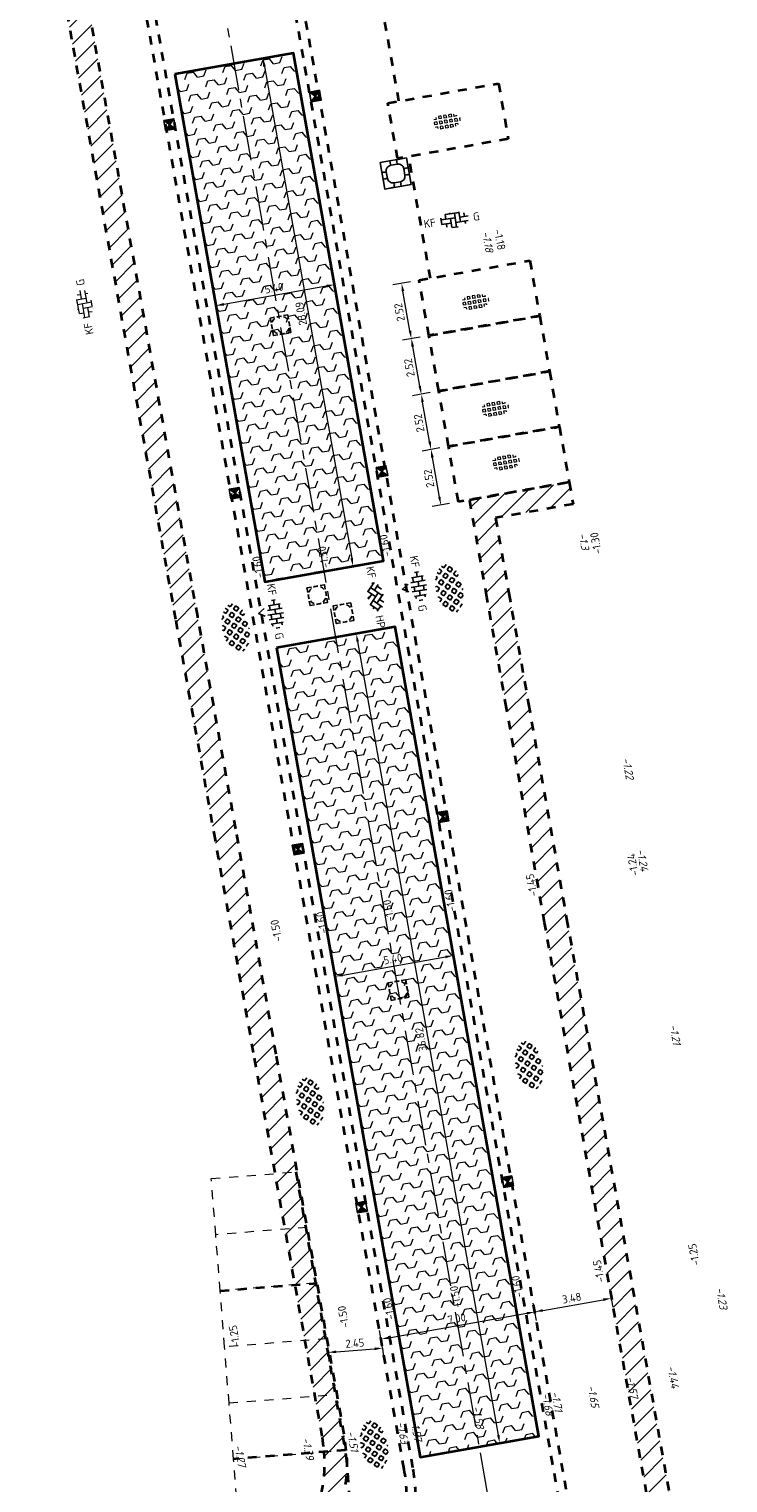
# Model space of a CAD drawing. Header units: metres. Extents: x 97990 to 98409, y 436026 to 436301.
# Tile 50 of 55: x 98334 to 98366, y 436192 to 436257. Entities that reach past the tile are written whole.
import ezdxf
from ezdxf.enums import TextEntityAlignment as Align

# ---------------------------------------------------------------- set-up
doc = ezdxf.new("R2010")
doc.units = ezdxf.units.M
doc.linetypes.add('AM-AS-SO', pattern=[16, 10, -2, 2, -2])
doc.linetypes.add('ZZ-HIDDEN-SO', pattern=[4, 2, -2])
for name, color, linetype, lineweight in [('B-RO-OG-BEBOUWING-V', 254, 'Continuous', 18), ('B-WE-VH-MATERIAALGRENS-G', 252, 'ZZ-HIDDEN-SO', 18), ('B-WE-VH-NAP-T18-200', 252, 'Continuous', 18), ('B-WE-VH-OPENVERHARDING_BETONSTRAATSTEEN-S-200', 252, 'Continuous', 18), ('B-WE-VH-OPENVERHARDING_TEGEL_GRAS-S-200', 70, 'Continuous', 18), ('N-OI-RI-ITR-M-200', 7, 'Continuous', 18), ('N-WE-AM-AS_WEG-G', 10, 'AM-AS-SO', 18), ('N-WE-RI-HWA_KOLK-S-200', 150, 'Continuous', 25), ('N-WE-RI-HWA_PUTRAND-S-200', 150, 'Continuous', 25), ('N-WE-RI-OVERIG_RIOOLPUT-OPHOOGTEBRENGEN-S-200', 1, 'Continuous', 25), ('N-WE-VH-FUNDERING-A-200', 252, 'Continuous', 18), ('N-WE-VH-FUNDERING-G', 7, 'Continuous', 35), ('N-WE-VH-HALFVERHARDING_GRASBETONSTEEN-S-200', 1, 'Continuous', 25), ('N-WE-VH-KANTOPSLUITING_ELEMENT_BOOMKRANS-S', 40, 'Continuous', 25), ('N-WE-VH-M-200', 7, 'Continuous', 18), ('N-WE-VH-MATERIAALGRENS-G', 7, 'ZZ-HIDDEN-SO', 35), ('N-WE-VH-NAP-T18-200', 4, 'Continuous', 18), ('N-WE-VH-OPENVERHARDING_BETONSTRAATSTEEN-S-200', 90, 'Continuous', 25), ('N-WE-VH-OPENVERHARDING_BETONSTRAATSTEEN-S-250', 90, 'Continuous', 25)]:
    doc.layers.add(name, color=color, linetype=linetype, lineweight=lineweight)
doc.styles.add('NLCS-ISO', font='NLCS-ISO.ttf')
doc.styles.add('NLCS-ISO-M200-T18', font='NLCS-ISO.ttf', dxfattribs={"height": 0.36})
doc.styles.add('NLCS-ISO-M200-T18_CURSIEF', font='NLCS-ISO.ttf', dxfattribs={"oblique": 15, "height": 0.36})
doc.dimstyles.new('NLCS-M200-T18-PIJL_L2_H0', dxfattribs={"dimscale": 0.2, "dimtxt": 2.5, "dimasz": 1.8, "dimexe": 2, "dimexo": 2, "dimgap": 0.7, "dimtad": 1, "dimzin": 0, "dimdsep": 46, "dimtxsty": 'NLCS-ISO-M200-T18', "dimcen": 0, "dimdle": 2, "dimclrd": 256, "dimclre": 256, "dimclrt": 1, "dimadec": 0, "dimazin": 0, "dimtfac": 1, "dimtdec": 3, "dimtofl": 0, "dimtmove": 0, "dimatfit": 3, "dimfxl": 2, "dimfxlon": 1, "dimtfillclr": 256, "dimtolj": 1, "dimtzin": 0, "dimlwd": -1, "dimlwe": -1, "dimarcsym": 0})
doc.dimstyles.new('NLCS-M200-T18-PIJL_L2_H2', dxfattribs={"dimscale": 0.2, "dimtxt": 2.5, "dimasz": 1.8, "dimexe": 2, "dimexo": 2, "dimgap": 0.7, "dimtad": 1, "dimzin": 0, "dimdsep": 46, "dimtxsty": 'NLCS-ISO-M200-T18', "dimcen": 0, "dimdle": 2, "dimclrd": 256, "dimclre": 256, "dimclrt": 1, "dimazin": 0, "dimtfac": 1, "dimtdec": 3, "dimtofl": 0, "dimtmove": 0, "dimatfit": 3, "dimfxl": 2, "dimfxlon": 1, "dimtfillclr": 256, "dimtolj": 1, "dimtzin": 0, "dimlwd": -1, "dimlwe": -1, "dimarcsym": 0})

# ---------------------------------------------------------------- blocks, each defined once
blk = doc.blocks.new('SVH-BOOMKRANSBAND_1200X1200_180 200')
for p, q in [((-0.6, 0.6), (-0.6, 0.15)), ((-0.6, 0.6), (-0.15, 0.6)), ((-0.4, -0.15), (-0.4, 0.15)), ((-0.15, 0.4), (0.15, 0.4)), ((0.6, 0.6), (0.15, 0.6)), ((0.4, 0.15), (0.4, -0.15)), ((0.6, 0.6), (0.6, 0.15)), ((-0.6, -0.6), (-0.6, -0.15)), ((-0.6, -0.6), (-0.15, -0.6)), ((-0.15, -0.4), (0.15, -0.4)), ((0.6, -0.6), (0.15, -0.6)), ((0.6, -0.6), (0.6, -0.15))]:
    blk.add_line(p, q)
at = {"flags": 128}
blk.add_lwpolyline([(0.6, 0.6), (-0.6, 0.6), (-0.6, -0.6), (0.6, -0.6)], close=True, dxfattribs=at)
for points in [[(-0.6, 0.15), (-0.517, 0.15), (-0.491, 0.135), (-0.464, 0.15), (-0.4, 0.15)], [(-0.15, 0.6), (-0.15, 0.517), (-0.165, 0.491), (-0.15, 0.464), (-0.15, 0.4)], [(0.15, 0.6), (0.15, 0.517), (0.135, 0.491), (0.15, 0.464), (0.15, 0.4)], [(0.6, 0.15), (0.517, 0.15), (0.491, 0.165), (0.464, 0.15), (0.4, 0.15)], [(-0.6, -0.15), (-0.517, -0.15), (-0.491, -0.165), (-0.464, -0.15), (-0.4, -0.15)], [(-0.15, -0.6), (-0.15, -0.517), (-0.135, -0.491), (-0.15, -0.464), (-0.15, -0.4)], [(0.15, -0.6), (0.15, -0.517), (0.165, -0.491), (0.15, -0.464), (0.15, -0.4)], [(0.6, -0.15), (0.517, -0.15), (0.491, -0.135), (0.464, -0.15), (0.4, -0.15)]]:
    blk.add_lwpolyline(points, dxfattribs=at)
for centre, start, end in [((-0.15, 0.15), 90, 180), ((0.15, 0.15), 360, 90), ((-0.15, -0.15), 180, 270), ((0.15, -0.15), 270, 360)]:
    blk.add_arc(centre, 0.25, start, end)
blk = doc.blocks.new('SRI-PUT_PUTRAND_OPHOOGTEBRENGEN-SO')
at = {"lineweight": -3}
for points in [[(-1.01, 1.99), (-2.01, 1.99), (-2.01, 0.99)], [(-2.01, 0.49), (-2.01, -0.51)], [(0.49, 1.99), (-0.51, 1.99)], [(1.99, 0.99), (1.99, 1.99), (0.99, 1.99)], [(1.99, -0.51), (1.99, 0.49)], [(-0.51, -2.01), (0.49, -2.01)], [(0.99, -2.01), (1.99, -2.01), (1.99, -1.01)]]:
    blk.add_lwpolyline(points, dxfattribs=at)
blk.add_lwpolyline([(-1.01, -2.01), (-2.01, -2.01), (-2.01, -1.01)])
for start, end in [(165.0024, 195.0024), (120.0024, 150.0024), (74.9976, 104.9976), (29.9976, 59.9976), (344.9976, 14.9976), (210.0024, 240.0024), (255.0024, 285.0024), (299.9976, 329.9976)]:
    blk.add_arc((-0.01, -0.01), 2, start, end, dxfattribs=at)
blk = doc.blocks.new('SVH-BSS_KEIFORMAAT_KEPER_KL-SO')
for p, q in [((-3.22, 0.25), (-1.48, -1.48)), ((-3.22, -0.25), (-2.97, 0)), ((-2.56, 1.08), (-1.48, 0)), ((-2.23, 0.74), (-1.39, 1.58)), ((-2.23, -0.74), (0, 1.48)), ((-1.54, -1.54), (0, 0)), ((-0.74, 0.74), (1.48, -1.48)), ((-0.26, 1.74), (1.48, 0)), ((0.74, 0.74), (1.54, 1.54)), ((0.74, -0.74), (2.56, 1.08)), ((1.39, -1.58), (2.97, 0)), ((2.23, 0.74), (3.22, -0.25)), ((-0.74, -0.74), (0.26, -1.74)), ((-0.26, -1.74), (0, -1.48)), ((2.23, -0.74), (2.56, -1.08))]:
    blk.add_line(p, q)
at = {"style": 'NLCS-ISO'}
blk.add_attdef('FORMAAT', text='', height=1.8, dxfattribs=at).set_placement((-4.25, 0), align=Align.MIDDLE_RIGHT)
blk.add_attdef('KLEUR', text='', height=1.8, dxfattribs=at).set_placement((4.25, 0), align=Align.MIDDLE_LEFT)
at = {"style": 'NLCS-ISO', "flags": 1}
blk.add_attdef('FUNCTIE', text='', height=1.8, dxfattribs=at).set_placement((0, -2.75), align=Align.TOP_CENTER)
blk = doc.blocks.new('SVH-GRASBETONSTEEN_02-SO')
for p, q in [((-4.88, -0.26), (-5.49, 0.35)), ((-4.88, 0.97), (-4.26, 1.59)), ((-4.26, 0.35), (-4.88, 0.97)), ((-3.64, 0.97), (-4.26, 1.59)), ((-4.26, 0.35), (-3.64, 0.97)), ((-3.64, 2.21), (-3.59, 2.26)), ((-3.02, 1.59), (-3.64, 2.21)), ((-3.64, -0.26), (-3.02, 0.35)), ((-3.02, 1.59), (-2.4, 2.21)), ((-2.4, -0.26), (-3.02, 0.35)), ((-2.4, 2.21), (-2.77, 2.58)), ((-2.4, 0.97), (-1.78, 1.59)), ((-1.78, 0.35), (-2.4, 0.97)), ((-1.16, 0.97), (-1.78, 1.59)), ((-1.78, 0.35), (-1.16, 0.97)), ((-1.16, 2.21), (-0.55, 2.83)), ((-0.55, 1.59), (-1.16, 2.21)), ((-1.16, -0.26), (-0.55, 0.35)), ((0.07, 2.21), (-0.55, 2.83)), ((-0.55, 1.59), (0.07, 2.21)), ((0.07, -0.26), (-0.55, 0.35)), ((0.07, 0.97), (0.69, 1.59)), ((0.69, 0.35), (0.07, 0.97)), ((0.69, 2.83), (0.56, 2.96)), ((0.69, 2.83), (0.8, 2.94)), ((1.31, 0.97), (0.69, 1.59)), ((0.69, 0.35), (1.31, 0.97)), ((1.31, 2.21), (1.89, 2.79)), ((1.93, 1.59), (1.31, 2.21)), ((1.31, -0.26), (1.93, 0.35)), ((1.93, 1.59), (2.55, 2.21)), ((2.55, -0.26), (1.93, 0.35)), ((2.55, 2.21), (1.98, 2.78)), ((2.55, 0.97), (3.17, 1.59)), ((3.17, 0.35), (2.55, 0.97)), ((3.78, 0.97), (3.17, 1.59)), ((3.17, 0.35), (3.78, 0.97)), ((3.78, -0.26), (4.4, 0.35)), ((4.4, 1.59), (3.87, 2.12)), ((4.4, 1.59), (4.52, 1.71)), ((5.02, -0.26), (4.4, 0.35)), ((5.02, 0.97), (5.14, 1.09)), ((5.42, 0.57), (5.02, 0.97)), ((-5.35, -0.74), (-4.88, -0.26)), ((-4.82, -1.45), (-4.26, -0.88)), ((-3.64, -1.5), (-4.26, -0.88)), ((-4.12, -1.98), (-3.64, -1.5)), ((-3.02, -0.88), (-3.64, -0.26)), ((-3.29, -2.39), (-3.02, -2.12)), ((-3.02, -0.88), (-2.4, -0.26)), ((-2.48, -2.66), (-3.02, -2.12)), ((-2.4, -1.5), (-1.78, -0.88)), ((-1.78, -2.12), (-2.4, -1.5)), ((-1.16, -1.5), (-1.78, -0.88)), ((-1.78, -2.12), (-1.16, -1.5)), ((-0.55, -0.88), (-1.16, -0.26)), ((-1.16, -2.74), (-0.55, -2.12)), ((-0.98, -2.93), (-1.16, -2.74)), ((-0.55, -0.88), (0.07, -0.26)), ((0.07, -2.74), (-0.55, -2.12)), ((-0.16, -2.97), (0.07, -2.74)), ((0.07, -1.5), (0.69, -0.88)), ((0.69, -2.12), (0.07, -1.5)), ((1.31, -1.5), (0.69, -0.88)), ((0.69, -2.12), (1.31, -1.5)), ((1.93, -0.88), (1.31, -0.26)), ((1.31, -2.74), (1.93, -2.12)), ((1.44, -2.87), (1.31, -2.74)), ((1.93, -0.88), (2.55, -0.26)), ((2.47, -2.66), (1.93, -2.12)), ((2.55, -1.5), (3.17, -0.88)), ((3.17, -2.12), (2.55, -1.5)), ((3.78, -1.5), (3.17, -0.88)), ((3.17, -2.12), (3.78, -1.5)), ((4.4, -0.88), (3.78, -0.26)), ((4.4, -0.88), (5.02, -0.26))]:
    blk.add_line(p, q)
at = {"style": 'NLCS-ISO'}
blk.add_attdef('FORMAAT', text='', height=1.8, dxfattribs=at).set_placement((-6.62, -0.1), align=Align.MIDDLE_RIGHT)
blk.add_attdef('KLEUR', text='', height=1.8, dxfattribs=at).set_placement((6.43, -0.1), align=Align.MIDDLE_LEFT)
at = {"style": 'NLCS-ISO', "flags": 1}
blk.add_attdef('FUNCTIE', text='', height=1.8, dxfattribs=at).set_placement((0, -3.98), align=Align.TOP_CENTER)
blk = doc.blocks.new('SVH-GRASTEGEL_01_KL-SO')
for p, q in [((-3.12, 0.31), (-3.02, 0.31)), ((-3.02, -0.27), (-3.02, 0.31)), ((-2.44, 0.88), (-2.44, 1.09)), ((-2.44, 0.88), (-1.87, 0.88)), ((-2.44, 0.31), (-1.87, 0.31)), ((-2.44, -0.27), (-2.44, 0.31)), ((-1.87, 0.88), (-1.87, 1.38)), ((-1.87, -0.27), (-1.87, 0.31)), ((-1.29, 1.46), (-0.72, 1.46)), ((-1.29, 0.88), (-1.29, 1.46)), ((-1.29, 0.88), (-0.72, 0.88)), ((-1.29, 0.31), (-0.72, 0.31)), ((-1.29, -0.27), (-1.29, 0.31)), ((-0.72, 0.88), (-0.72, 1.46)), ((-0.72, -0.27), (-0.72, 0.31)), ((-0.14, 1.46), (0.43, 1.46)), ((-0.14, 0.88), (-0.14, 1.46)), ((-0.14, 0.88), (0.43, 0.88)), ((-0.14, 0.31), (0.43, 0.31)), ((-0.14, -0.27), (-0.14, 0.31)), ((0.43, 0.88), (0.43, 1.46)), ((0.43, -0.27), (0.43, 0.31)), ((1.01, 1.46), (1.58, 1.46)), ((1.01, 0.88), (1.01, 1.46)), ((1.01, 0.88), (1.58, 0.88)), ((1.01, 0.31), (1.58, 0.31)), ((1.01, -0.27), (1.01, 0.31)), ((1.58, 0.88), (1.58, 1.46)), ((1.58, -0.27), (1.58, 0.31)), ((2.16, 0.88), (2.16, 1.26)), ((2.16, 0.88), (2.72, 0.88)), ((2.16, 0.31), (2.73, 0.31)), ((2.16, -0.27), (2.16, 0.31)), ((2.73, -0.27), (2.73, 0.31)), ((-3.14, -0.27), (-3.02, -0.27)), ((-2.44, -0.27), (-1.87, -0.27)), ((-2.44, -0.84), (-1.87, -0.84)), ((-2.44, -1.09), (-2.44, -0.84)), ((-1.87, -1.38), (-1.87, -0.84)), ((-1.29, -0.27), (-0.72, -0.27)), ((-1.29, -0.84), (-0.72, -0.84)), ((-1.29, -1.42), (-1.29, -0.84)), ((-1.29, -1.42), (-0.72, -1.42)), ((-0.72, -1.42), (-0.72, -0.84)), ((-0.14, -0.27), (0.43, -0.27)), ((-0.14, -0.84), (0.43, -0.84)), ((-0.14, -1.42), (-0.14, -0.84)), ((-0.14, -1.42), (0.43, -1.42)), ((0.43, -1.42), (0.43, -0.84)), ((1.01, -0.27), (1.58, -0.27)), ((1.01, -0.84), (1.58, -0.84)), ((1.01, -1.42), (1.01, -0.84)), ((1.01, -1.42), (1.58, -1.42)), ((1.58, -1.42), (1.58, -0.84)), ((2.16, -0.27), (2.73, -0.27)), ((2.16, -0.84), (2.73, -0.84)), ((2.16, -1.26), (2.16, -0.84)), ((2.73, -0.87), (2.73, -0.84))]:
    blk.add_line(p, q)
at = {"style": 'NLCS-ISO'}
blk.add_attdef('FORMAAT', text='', height=1.8, dxfattribs=at).set_placement((-4.39, 0.02), align=Align.MIDDLE_RIGHT)
blk.add_attdef('KLEUR', text='', height=1.8, dxfattribs=at).set_placement((4.11, 0.02), align=Align.MIDDLE_LEFT)
at = {"style": 'NLCS-ISO', "flags": 1}
blk.add_attdef('FUNCTIE', text='', height=1.8, dxfattribs=at).set_placement((-0.14, -2.73), align=Align.TOP_CENTER)
blk = doc.blocks.new('SVH-BSS_KEIFORMAAT_ELLEBOOG_KL-SO')
for p, q in [((-2.92, 0.77), (-2.92, -0.66)), ((-2.92, 0.39), (0.23, 0.39)), ((-1.87, 1.43), (-1.87, 0.39)), ((-1.86, 1.44), (1.28, 1.44)), ((-0.82, 1.69), (-0.82, 1.44)), ((-0.82, 0.39), (-0.82, -1.69)), ((0.23, 1.44), (0.23, -1.71)), ((1.28, 1.61), (1.28, -0.66)), ((1.28, 0.39), (3.17, 0.39)), ((2.33, 1.22), (2.33, 0.39)), ((-3.01, -0.66), (-0.82, -0.66)), ((-1.87, -0.66), (-1.87, -1.43)), ((-0.65, -1.71), (0.65, -1.71)), ((0.23, -0.66), (3.01, -0.66)), ((2.33, -0.66), (2.33, -1.22))]:
    blk.add_line(p, q)
at = {"style": 'NLCS-ISO'}
blk.add_attdef('FORMAAT', text='', height=1.8, dxfattribs=at).set_placement((-4.25, 0), align=Align.MIDDLE_RIGHT)
blk.add_attdef('KLEUR', text='', height=1.8, dxfattribs=at).set_placement((4.25, 0), align=Align.MIDDLE_LEFT)
at = {"style": 'NLCS-ISO', "flags": 1}
blk.add_attdef('FUNCTIE', text='', height=1.8, dxfattribs=at).set_placement((0, -2.75), align=Align.TOP_CENTER)
blk = doc.blocks.new('SRI-KOLK_STRAAT_01-SO')
h = blk.add_hatch(color=256)
h.dxf.hatch_style = 1
h.paths.add_polyline_path([(0, 1.125), (-1.125, 2.25), (-1.125, 0)])
h.paths.add_polyline_path([(1.125, 2.25), (0, 1.125), (1.125, 0)])
for p, q in [((-1.125, 0), (1.125, 2.25)), ((1.125, 0), (-1.125, 2.25))]:
    blk.add_line(p, q)
blk.add_lwpolyline([(-1.125, 0), (1.125, 0), (1.125, 2.25), (-1.125, 2.25)], close=True)
blk = doc.blocks.new('*D311')
at = {"layer": 'Defpoints', "color": 0, "ltscale": 0.2, "transparency": 16777216}
for p in [(98357.084, 436199.426), (98358.119, 436193.591), (98351.227, 436192.368)]:
    blk.add_point(p, dxfattribs=at)
at = {"layer": 'N-WE-VH-M-200', "ltscale": 0.2, "transparency": 16777216}
for p, q in [((98357.154, 436199.032), (98357.014, 436199.819)), ((98350.546, 436198.265), (98356.729, 436199.363)), ((98350.261, 436197.809), (98350.122, 436198.596))]:
    blk.add_line(p, q, dxfattribs=at)
for points in [[(98356.74, 436199.304), (98356.719, 436199.422), (98357.084, 436199.426)], [(98350.556, 436198.206), (98350.535, 436198.325), (98350.191, 436198.203)]]:
    blk.add_solid(points, dxfattribs=at)
at = {"layer": 'N-WE-VH-M-200', "color": 1, "ltscale": 0.2, "transparency": 16777216, "insert": (98353.582, 436199.129), "char_height": 0.36, "attachment_point": 5, "rotation": 10.06188, "style": 'NLCS-ISO-M200-T18'}
blk.add_mtext('\\A1;7.00', dxfattribs=at)
blk = doc.blocks.new('*D312')
at = {"layer": 'Defpoints', "color": 0, "ltscale": 0.2, "transparency": 16777216}
for p in [(98346.044, 436261.64), (98347.08, 436255.805), (98340.187, 436254.582)]:
    blk.add_point(p, dxfattribs=at)
at = {"layer": 'N-WE-VH-M-200', "ltscale": 0.2, "transparency": 16777216}
for p, q in [((98346.114, 436261.246), (98345.975, 436262.033)), ((98339.507, 436260.479), (98345.69, 436261.577)), ((98339.222, 436260.023), (98339.082, 436260.81))]:
    blk.add_line(p, q, dxfattribs=at)
for points in [[(98345.7, 436261.518), (98345.68, 436261.636), (98346.044, 436261.64)], [(98339.517, 436260.42), (98339.496, 436260.539), (98339.152, 436260.417)]]:
    blk.add_solid(points, dxfattribs=at)
at = {"layer": 'N-WE-VH-M-200', "color": 1, "ltscale": 0.2, "transparency": 16777216, "insert": (98342.542, 436261.343), "char_height": 0.36, "attachment_point": 5, "rotation": 10.06188, "style": 'NLCS-ISO-M200-T18'}
blk.add_mtext('\\A1;7.00', dxfattribs=at)
blk = doc.blocks.new('*D313')
at = {"layer": 'Defpoints', "color": 0, "ltscale": 0.2, "transparency": 16777216}
for p in [(98360.199, 436201.783), (98360.51, 436200.033), (98358.119, 436193.591)]:
    blk.add_point(p, dxfattribs=at)
at = {"layer": 'N-WE-VH-M-200', "ltscale": 0.2, "transparency": 16777216}
for p, q in [((98360.44, 436200.427), (98360.58, 436199.64)), ((98357.154, 436199.032), (98357.014, 436199.819)), ((98357.438, 436199.488), (98360.155, 436199.971))]:
    blk.add_line(p, q, dxfattribs=at)
for points in [[(98357.449, 436199.429), (98357.428, 436199.548), (98357.084, 436199.426)], [(98360.166, 436199.911), (98360.145, 436200.03), (98360.51, 436200.033)]]:
    blk.add_solid(points, dxfattribs=at)
at = {"layer": 'N-WE-VH-M-200', "color": 1, "ltscale": 0.2, "transparency": 16777216, "insert": (98358.741, 436200.045), "char_height": 0.36, "attachment_point": 5, "rotation": 10.06188, "style": 'NLCS-ISO-M200-T18'}
blk.add_mtext('\\A1;3.48', dxfattribs=at)
blk = doc.blocks.new('*D316')
at = {"layer": 'Defpoints', "color": 0, "ltscale": 0.2, "transparency": 16777216}
for p in [(98347.774, 436198.222), (98350.263, 436197.8), (98350.263, 436197.8)]:
    blk.add_point(p, dxfattribs=at)
at = {"layer": 'N-WE-VH-M-200', "ltscale": 0.2, "transparency": 16777216}
for p, q in [((98347.805, 436197.823), (98347.854, 436197.208)), ((98348.181, 436197.635), (98349.904, 436197.772)), ((98350.263, 436197.8), (98350.294, 436197.401))]:
    blk.add_line(p, q, dxfattribs=at)
for points in [[(98348.176, 436197.695), (98348.186, 436197.576), (98347.822, 436197.607)], [(98349.899, 436197.832), (98349.909, 436197.712), (98350.263, 436197.8)]]:
    blk.add_solid(points, dxfattribs=at)
at = {"layer": 'N-WE-VH-M-200', "color": 1, "ltscale": 0.2, "transparency": 16777216, "insert": (98349.017, 436198.023), "char_height": 0.36, "attachment_point": 5, "rotation": 4.52338, "style": 'NLCS-ISO-M200-T18'}
blk.add_mtext('\\A1;2.45', dxfattribs=at)
blk = doc.blocks.new('*D163')
at = {"layer": 'Defpoints', "color": 0, "ltscale": 0.2, "transparency": 16777216}
for p in [(98352.433, 436238.051), (98353.221, 436238.191), (98353.661, 436235.71)]:
    blk.add_point(p, dxfattribs=at)
at = {"layer": 'N-WE-VH-M-200', "ltscale": 0.2, "transparency": 16777216}
for p, q in [((98352.827, 436238.121), (98352.039, 436237.981)), ((98352.81, 436235.924), (98352.496, 436237.697)), ((98353.267, 436235.64), (98352.479, 436235.5))]:
    blk.add_line(p, q, dxfattribs=at)
for points in [[(98352.437, 436237.686), (98352.555, 436237.707), (98352.433, 436238.051)], [(98352.751, 436235.914), (98352.869, 436235.935), (98352.873, 436235.57)]]:
    blk.add_solid(points, dxfattribs=at)
at = {"layer": 'N-WE-VH-M-200', "color": 1, "ltscale": 0.2, "transparency": 16777216, "insert": (98352.338, 436236.755), "char_height": 0.36, "attachment_point": 5, "rotation": 100.06188, "style": 'NLCS-ISO-M200-T18'}
blk.add_mtext('\\A1;2.52', dxfattribs=at)
blk = doc.blocks.new('*D164')
at = {"layer": 'Defpoints', "color": 0, "ltscale": 0.2, "transparency": 16777216}
for p in [(98351.992, 436240.532), (98352.781, 436240.672), (98353.221, 436238.191)]:
    blk.add_point(p, dxfattribs=at)
at = {"layer": 'N-WE-VH-M-200', "ltscale": 0.2, "transparency": 16777216}
for p, q in [((98352.386, 436240.602), (98351.599, 436240.463)), ((98352.37, 436238.406), (98352.055, 436240.178)), ((98352.827, 436238.121), (98352.039, 436237.981))]:
    blk.add_line(p, q, dxfattribs=at)
for points in [[(98351.996, 436240.167), (98352.114, 436240.188), (98351.992, 436240.532)], [(98352.311, 436238.395), (98352.429, 436238.416), (98352.433, 436238.051)]]:
    blk.add_solid(points, dxfattribs=at)
at = {"layer": 'N-WE-VH-M-200', "color": 1, "ltscale": 0.2, "transparency": 16777216, "insert": (98351.898, 436239.236), "char_height": 0.36, "attachment_point": 5, "rotation": 100.06188, "style": 'NLCS-ISO-M200-T18'}
blk.add_mtext('\\A1;2.52', dxfattribs=at)
blk = doc.blocks.new('*D177')
at = {"layer": 'Defpoints', "color": 0, "ltscale": 0.2, "transparency": 16777216}
for p in [(98352.341, 436243.154), (98351.552, 436243.014), (98352.781, 436240.672)]:
    blk.add_point(p, dxfattribs=at)
at = {"layer": 'N-WE-VH-M-200', "ltscale": 0.2, "transparency": 16777216}
for p, q in [((98351.946, 436243.084), (98351.158, 436242.944)), ((98351.93, 436240.887), (98351.615, 436242.659)), ((98352.386, 436240.602), (98351.599, 436240.463))]:
    blk.add_line(p, q, dxfattribs=at)
for points in [[(98351.556, 436242.649), (98351.674, 436242.67), (98351.552, 436243.014)], [(98351.87, 436240.876), (98351.989, 436240.897), (98351.992, 436240.532)]]:
    blk.add_solid(points, dxfattribs=at)
at = {"layer": 'N-WE-VH-M-200', "color": 1, "ltscale": 0.2, "transparency": 16777216, "insert": (98351.457, 436241.717), "char_height": 0.36, "attachment_point": 5, "rotation": 100.06188, "style": 'NLCS-ISO-M200-T18'}
blk.add_mtext('\\A1;2.52', dxfattribs=at)
blk = doc.blocks.new('*D178')
at = {"layer": 'Defpoints', "color": 0, "ltscale": 0.2, "transparency": 16777216}
for p in [(98351.112, 436245.495), (98351.9, 436245.635), (98352.341, 436243.154)]:
    blk.add_point(p, dxfattribs=at)
at = {"layer": 'N-WE-VH-M-200', "ltscale": 0.2, "transparency": 16777216}
for p, q in [((98351.506, 436245.565), (98350.718, 436245.425)), ((98351.489, 436243.368), (98351.175, 436245.14)), ((98351.946, 436243.084), (98351.158, 436242.944))]:
    blk.add_line(p, q, dxfattribs=at)
for points in [[(98351.116, 436245.13), (98351.234, 436245.151), (98351.112, 436245.495)], [(98351.43, 436243.358), (98351.548, 436243.379), (98351.552, 436243.014)]]:
    blk.add_solid(points, dxfattribs=at)
at = {"layer": 'N-WE-VH-M-200', "color": 1, "ltscale": 0.2, "transparency": 16777216, "insert": (98351.017, 436244.198), "char_height": 0.36, "attachment_point": 5, "rotation": 100.06188, "style": 'NLCS-ISO-M200-T18'}
blk.add_mtext('\\A1;2.52', dxfattribs=at)
blk = doc.blocks.new('*D266')
at = {"layer": 'Defpoints', "color": 0, "ltscale": 0.2, "transparency": 16777216}
for p in [(98346.267, 436255.808), (98340.95, 436254.864), (98348.107, 436245.439)]:
    blk.add_point(p, dxfattribs=at)
at = {"layer": 'N-OI-RI-ITR-M-200', "ltscale": 0.2, "transparency": 16777216}
for p, q in [((98348.037, 436245.833), (98348.177, 436245.045)), ((98343.144, 436244.558), (98347.752, 436245.376)), ((98342.72, 436244.889), (98342.86, 436244.102))]:
    blk.add_line(p, q, dxfattribs=at)
for points in [[(98347.742, 436245.435), (98347.763, 436245.317), (98348.107, 436245.439)], [(98343.134, 436244.617), (98343.155, 436244.499), (98342.79, 436244.495)]]:
    blk.add_solid(points, dxfattribs=at)
at = {"layer": 'N-OI-RI-ITR-M-200', "color": 1, "ltscale": 0.2, "transparency": 16777216, "insert": (98345.392, 436245.282), "char_height": 0.36, "attachment_point": 5, "rotation": 10.06188, "style": 'NLCS-ISO-M200-T18'}
blk.add_mtext('\\A1;5.40', dxfattribs=at)
blk = doc.blocks.new('*D267')
at = {"layer": 'Defpoints', "color": 0, "ltscale": 0.2, "transparency": 16777216}
for p in [(98346.267, 436255.808), (98348.938, 436232.828), (98350.301, 436233.07)]:
    blk.add_point(p, dxfattribs=at)
at = {"layer": 'N-OI-RI-ITR-M-200', "ltscale": 0.2, "transparency": 16777216}
for p, q in [((98345.297, 436255.636), (98344.51, 436255.496)), ((98344.966, 436255.212), (98348.875, 436233.182)), ((98349.332, 436232.898), (98348.544, 436232.758))]:
    blk.add_line(p, q, dxfattribs=at)
for points in [[(98344.907, 436255.201), (98345.026, 436255.222), (98344.904, 436255.566)], [(98348.816, 436233.172), (98348.934, 436233.193), (98348.938, 436232.828)]]:
    blk.add_solid(points, dxfattribs=at)
at = {"layer": 'N-OI-RI-ITR-M-200', "color": 1, "ltscale": 0.2, "transparency": 16777216, "insert": (98346.606, 436244.141), "char_height": 0.36, "attachment_point": 5, "rotation": 100.06188, "style": 'NLCS-ISO-M200-T18'}
blk.add_mtext('\\A1;23.09', dxfattribs=at)
blk = doc.blocks.new('*D268')
at = {"layer": 'Defpoints', "color": 0, "ltscale": 0.2, "transparency": 16777216}
for p in [(98350.826, 436230.115), (98345.509, 436229.172), (98353.439, 436215.389)]:
    blk.add_point(p, dxfattribs=at)
at = {"layer": 'N-OI-RI-ITR-M-200', "ltscale": 0.2, "transparency": 16777216}
for p, q in [((98353.369, 436215.783), (98353.509, 436214.995)), ((98348.476, 436214.509), (98353.084, 436215.326)), ((98348.052, 436214.84), (98348.192, 436214.052))]:
    blk.add_line(p, q, dxfattribs=at)
for points in [[(98353.074, 436215.385), (98353.095, 436215.267), (98353.439, 436215.389)], [(98348.466, 436214.568), (98348.487, 436214.45), (98348.122, 436214.446)]]:
    blk.add_solid(points, dxfattribs=at)
at = {"layer": 'N-OI-RI-ITR-M-200', "color": 1, "ltscale": 0.2, "transparency": 16777216, "insert": (98350.724, 436215.233), "char_height": 0.36, "attachment_point": 5, "rotation": 10.06188, "style": 'NLCS-ISO-M200-T18'}
blk.add_mtext('\\A1;5.40', dxfattribs=at)
blk = doc.blocks.new('*D269')
at = {"layer": 'Defpoints', "color": 0, "ltscale": 0.2, "transparency": 16777216}
for p in [(98350.826, 436230.115), (98357.258, 436193.863), (98355.512, 436193.553)]:
    blk.add_point(p, dxfattribs=at)
at = {"layer": 'N-OI-RI-ITR-M-200', "ltscale": 0.2, "transparency": 16777216}
for p, q in [((98349.473, 436229.875), (98348.685, 436229.735)), ((98349.142, 436229.451), (98355.449, 436193.907)), ((98355.906, 436193.623), (98355.118, 436193.483))]:
    blk.add_line(p, q, dxfattribs=at)
for points in [[(98349.083, 436229.44), (98349.201, 436229.461), (98349.079, 436229.805)], [(98355.39, 436193.897), (98355.508, 436193.918), (98355.512, 436193.553)]]:
    blk.add_solid(points, dxfattribs=at)
at = {"layer": 'N-OI-RI-ITR-M-200', "color": 1, "ltscale": 0.2, "transparency": 16777216, "insert": (98351.98, 436211.623), "char_height": 0.36, "attachment_point": 5, "rotation": 100.06188, "style": 'NLCS-ISO-M200-T18'}
blk.add_mtext('\\A1;36.82', dxfattribs=at)
blk = doc.blocks.new('SRI-PUT_OPHOOGTEBRENGEN-SO')
for p, q in [((-2, -0.5), (-2, 0.5)), ((-0.5, 2), (0.5, 2)), ((2, -0.5), (2, 0.5)), ((-0.5, -2), (0.5, -2))]:
    blk.add_line(p, q)
for points in [[(-1, 2), (-2, 2), (-2, 1)], [(1, 2), (2, 2), (2, 1)], [(-1, -2), (-2, -2), (-2, -1)], [(1, -2), (2, -2), (2, -1)]]:
    blk.add_lwpolyline(points)
for start, end in [(165.5225, 194.4775), (120, 150), (75.5225, 104.4775), (30, 60), (345.5225, 14.4775), (210, 240), (255.5225, 284.4775), (300, 330)]:
    blk.add_arc((0, 0), 2, start, end)
blk = doc.blocks.new('SVH-BSS_KEIFORMAAT_HALFST_KL-SO')
for p, q in [((-3.15, -0.43), (-3.15, 0.43)), ((-3.15, 0), (-2.1, 0)), ((-2.1, -1.34), (-2.1, 1.34)), ((-2.1, 1.05), (-1.05, 1.05)), ((-1.05, -1.66), (-1.05, 1.66)), ((-1.05, 0), (0, 0)), ((0, -1.75), (0, 1.75)), ((0, 1.05), (1.05, 1.05)), ((1.05, -1.66), (1.05, 1.66)), ((1.05, 0), (2.1, 0)), ((2.1, -1.34), (2.1, 1.34)), ((2.1, 1.05), (2.6, 1.05)), ((3.15, -0.43), (3.15, 0.43)), ((3.15, 0), (3.25, 0)), ((-2.1, -1.05), (-1.05, -1.05)), ((0, -1.05), (1.05, -1.05)), ((2.1, -1.05), (2.6, -1.05))]:
    blk.add_line(p, q)
at = {"style": 'NLCS-ISO'}
blk.add_attdef('FORMAAT', text='', height=1.8, dxfattribs=at).set_placement((-4.25, 0), align=Align.MIDDLE_RIGHT)
blk.add_attdef('KLEUR', text='', height=1.8, dxfattribs=at).set_placement((4.25, 0), align=Align.MIDDLE_LEFT)
at = {"style": 'NLCS-ISO', "flags": 1}
blk.add_attdef('FUNCTIE', text='', height=1.8, dxfattribs=at).set_placement((0, -2.75), align=Align.TOP_CENTER)

msp = doc.modelspace()

# ---------------------------------------------------------------- hatches: boundary and pattern name
at = {"layer": 'B-RO-OG-BEBOUWING-V', "ltscale": 0.2, "transparency": 33554687}
h = msp.add_hatch(dxfattribs=at)
h.set_pattern_fill('ANSI31', color=252, scale=0.2)
edge = h.paths.add_edge_path()
edge.add_line((98334.412, 436267.063), (98340.987, 436230.401))
edge.add_line((98340.987, 436230.401), (98342.693, 436220.885))
edge.add_line((98342.693, 436220.885), (98344.505, 436210.784))
edge.add_line((98344.505, 436210.784), (98347.552, 436193.791))
edge.add_line((98347.552, 436193.791), (98347.64, 436193.109))
edge.add_arc((98341.305, 436192.618), 6.354, -19.42198, 4.43692, ccw=False)
edge.add_line((98347.298, 436190.505), (98348.133, 436190.165))
edge.add_arc((98342.996, 436192.577), 5.675, 334.84496, 366.43098)
edge.add_line((98348.635, 436193.213), (98348.541, 436193.943))
edge.add_line((98348.541, 436193.943), (98345.489, 436210.961))
edge.add_line((98345.489, 436210.961), (98343.678, 436221.061))
edge.add_line((98343.678, 436221.061), (98341.971, 436230.577))
edge.add_line((98341.971, 436230.577), (98335.396, 436267.24))
edge.add_line((98335.396, 436267.24), (98334.412, 436267.063))
h = msp.add_hatch(dxfattribs=at)
h.set_pattern_fill('ANSI31', color=252, scale=0.2)
h.paths.add_polyline_path([(98358.624, 436236.591), (98358.799, 436235.606), (98355.323, 436234.989), (98355.922, 436231.61), (98356.803, 436226.648), (98358.511, 436217.023), (98365.193, 436179.668), (98364.209, 436179.492), (98357.526, 436216.847), (98355.818, 436226.473), (98354.938, 436231.435), (98354.163, 436235.799)])
at = {"layer": 'N-WE-VH-FUNDERING-A-200'}
h = msp.add_hatch(dxfattribs=at)
h.set_pattern_fill('AVH-FUNDERING_OVERIG-SO', color=252, scale=0.2, angle=10, pattern_type=2)
h.set_pattern_definition([(10, (98344.53593, 436250.1082), (1.2358906, 0.4717775), [0.288676, -1.443376]), (70, (98344.7334, 436250.65073), (-0.0868243, 0.4924032), [0.288676, -1.443376]), (130, (98344.53593, 436250.1082), (-0.939693, 0.34202), [0.288676, -1.443376])])
h.paths.add_polyline_path([(98340.95, 436254.864), (98344.985, 436232.126), (98350.301, 436233.07), (98346.267, 436255.808)])
h = msp.add_hatch(dxfattribs=at)
h.set_pattern_fill('AVH-FUNDERING_OVERIG-SO', color=252, scale=0.2, angle=10, pattern_type=2)
h.set_pattern_definition([(10, (98352.95294, 436202.6726), (1.2358906, 0.4717775), [0.288676, -1.443376]), (70, (98353.1504, 436203.21512), (-0.0868243, 0.4924032), [0.288676, -1.443376]), (130, (98352.95294, 436202.6726), (-0.939693, 0.342021), [0.288676, -1.443376])])
h.paths.add_polyline_path([(98345.509, 436229.172), (98351.941, 436192.919), (98357.258, 436193.863), (98350.826, 436230.115)])

# ---------------------------------------------------------------- linework, layer by layer
at = {"layer": 'B-WE-VH-MATERIAALGRENS-G', "ltscale": 0.2}
for p, q in [((98342.583, 436205.395), (98346.433, 436205.699)), ((98342.781, 436202.883), (98342.583, 436205.395)), ((98346.88, 436203.207), (98342.781, 436202.883)), ((98342.98, 436200.371), (98342.781, 436202.883)), ((98347.252, 436200.709), (98342.98, 436200.371)), ((98343.179, 436197.858), (98342.98, 436200.371)), ((98347.774, 436198.222), (98343.179, 436197.858)), ((98343.378, 436195.346), (98343.179, 436197.858)), ((98343.378, 436195.346), (98348.221, 436195.729)), ((98343.576, 436192.834), (98343.378, 436195.346)), ((98343.576, 436192.834), (98348.601, 436193.232)), ((98343.775, 436190.322), (98343.576, 436192.834))]:
    msp.add_line(p, q, dxfattribs=at)
at = {"layer": 'N-WE-AM-AS_WEG-G', "ltscale": 0.2}
msp.add_line((98356.676, 436181.689), (98339.084, 436280.831), dxfattribs=at)
at = {"layer": 'N-WE-VH-FUNDERING-G'}
for points in [[(98340.95, 436254.864), (98344.985, 436232.126), (98350.301, 436233.07), (98346.267, 436255.808)], [(98345.509, 436229.172), (98351.941, 436192.919), (98357.258, 436193.863), (98350.826, 436230.115)]]:
    msp.add_lwpolyline(points, close=True, dxfattribs=at)
at = {"layer": 'N-WE-VH-MATERIAALGRENS-G', "ltscale": 0.2}
for p, q in [((98360.269, 436179.188), (98344.097, 436270.328)), ((98360.732, 436178.865), (98344.595, 436269.807)), ((98350.995, 436253.655), (98348.109, 436269.923)), ((98351.621, 436192.438), (98337.992, 436269.245)), ((98351.227, 436192.368), (98337.776, 436268.17)), ((98350.493, 436253.566), (98355.456, 436254.446)), ((98355.456, 436254.446), (98355.896, 436251.965)), ((98350.933, 436251.084), (98350.493, 436253.566)), ((98355.896, 436251.965), (98350.933, 436251.084)), ((98352.402, 436245.724), (98351.435, 436251.173)), ((98351.9, 436245.635), (98356.863, 436246.515)), ((98356.863, 436246.515), (98357.303, 436244.034)), ((98352.341, 436243.154), (98351.9, 436245.635)), ((98352.341, 436243.154), (98357.303, 436244.034)), ((98357.303, 436244.034), (98352.341, 436243.154)), ((98352.341, 436243.154), (98357.14, 436244.005)), ((98357.303, 436244.034), (98357.743, 436241.553)), ((98352.781, 436240.672), (98352.341, 436243.154)), ((98357.743, 436241.553), (98352.781, 436240.672)), ((98352.781, 436240.672), (98357.743, 436241.553)), ((98352.781, 436240.672), (98357.58, 436241.524)), ((98357.743, 436241.553), (98358.183, 436239.072)), ((98353.221, 436238.191), (98352.781, 436240.672)), ((98353.221, 436238.191), (98358.184, 436239.072)), ((98358.183, 436239.072), (98353.221, 436238.191)), ((98353.221, 436238.191), (98358.02, 436239.043)), ((98358.184, 436239.072), (98358.624, 436236.591)), ((98353.661, 436235.71), (98353.221, 436238.191)), ((98358.624, 436236.591), (98353.661, 436235.71)), ((98354.938, 436231.435), (98354.163, 436235.799)), ((98342.98, 436200.371), (98347.327, 436200.714)), ((98348.601, 436193.232), (98343.576, 436192.834))]:
    msp.add_line(p, q, dxfattribs=at)
msp.add_lwpolyline([(98334.412, 436267.063), (98340.987, 436230.401), (98342.693, 436220.885), (98344.505, 436210.784), (98347.552, 436193.791), (98347.64, 436193.109, -0.104482), (98347.298, 436190.505), (98348.133, 436190.165, 0.138699), (98348.635, 436193.213), (98348.541, 436193.943), (98345.489, 436210.961), (98343.678, 436221.061), (98341.971, 436230.577), (98335.396, 436267.24)], format="xyb", close=True, dxfattribs=at)
msp.add_lwpolyline([(98358.624, 436236.591), (98358.799, 436235.606), (98355.323, 436234.989), (98355.922, 436231.61), (98356.803, 436226.648), (98358.511, 436217.023), (98365.193, 436179.668), (98364.209, 436179.492), (98357.526, 436216.847), (98355.818, 436226.473), (98354.938, 436231.435), (98354.163, 436235.799)], close=True, dxfattribs=at)
msp.add_lwpolyline([(98346.369, 436205.694), (98348.619, 436192.997), (98348.799, 436190.719)], dxfattribs=at)
for radius in [8, 8.4]:
    msp.add_arc((98343.35, 436190.97), radius, 356.04339, 10.06188, dxfattribs=at)
at = {"layer": 'N-WE-VH-OPENVERHARDING_BETONSTRAATSTEEN-S-200', "ltscale": 0.2}
for points in [[(98351.402, 436232.025), (98351.149, 436231.802), (98351.438, 436231.676)], [(98344.955, 436230.932), (98344.701, 436230.709), (98344.99, 436230.583)]]:
    msp.add_lwpolyline(points, dxfattribs=at)

# ---------------------------------------------------------------- block references
at = {"layer": 'B-WE-VH-OPENVERHARDING_BETONSTRAATSTEEN-S-200', "xscale": 0.2, "yscale": 0.2, "zscale": 0.2, "rotation": 100.0398620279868}
msp.add_blockref('SVH-BSS_KEIFORMAAT_ELLEBOOG_KL-SO', (98336.888, 436244.556), dxfattribs=at).add_auto_attribs({'FORMAAT': 'KF', 'KLEUR': 'G'})
at = {"layer": 'B-WE-VH-OPENVERHARDING_TEGEL_GRAS-S-200', "rotation": 189.6431513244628}
for p, xscale, yscale, zscale in [((98353.121, 436252.744), 0.2000000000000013, 0.2000000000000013, 0.2000000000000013), ((98354.404, 436244.663), 0.2, 0.2, 0.2), ((98355.289, 436239.874), 0.2, 0.2, 0.2), ((98355.773, 436237.472), 0.2, 0.2, 0.2)]:
    msp.add_blockref('SVH-GRASTEGEL_01_KL-SO', p, dxfattribs=dict(at, xscale=xscale, yscale=yscale, zscale=zscale))
at = {"layer": 'N-WE-RI-HWA_KOLK-S-200', "xscale": 0.2, "yscale": 0.2, "rotation": 280.06}
for p in [(98347.022, 436253.84), (98340.495, 436252.563), (98350.006, 436237.027), (98343.424, 436236.053), (98352.749, 436221.565), (98346.253, 436220.111), (98355.65, 436205.218), (98349.098, 436204.079)]:
    msp.add_blockref('SRI-KOLK_STRAAT_01-SO', p, dxfattribs=at)
at = {"layer": 'N-WE-RI-HWA_PUTRAND-S-200', "xscale": 0.2, "yscale": 0.2, "zscale": 0.2, "rotation": 10.05948405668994}
for p in [(98345.689, 436243.62), (98350.973, 436213.843)]:
    msp.add_blockref('SRI-PUT_PUTRAND_OPHOOGTEBRENGEN-SO', p, dxfattribs=at)
at = {"layer": 'N-WE-RI-OVERIG_RIOOLPUT-OPHOOGTEBRENGEN-S-200', "xscale": 0.2, "yscale": 0.2, "zscale": 0.2}
for p, rotation in [((98347.334, 436231.527), 10.0523726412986), ((98348.508, 436230.72, 0.008), 10.03259895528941)]:
    msp.add_blockref('SRI-PUT_OPHOOGTEBRENGEN-SO', p, dxfattribs=dict(at, rotation=rotation))
at = {"layer": 'N-WE-VH-HALFVERHARDING_GRASBETONSTEEN-S-200', "xscale": 0.2, "yscale": 0.2, "zscale": 0.2, "rotation": 281.3514063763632}
for p in [(98353.253, 436231.812), (98343.675, 436230.055), (98356.827, 436210.458), (98347.007, 436208.825), (98349.881, 436193.457)]:
    msp.add_blockref('SVH-GRASBETONSTEEN_02-SO', p, dxfattribs=at)
at = {"layer": 'N-WE-VH-KANTOPSLUITING_ELEMENT_BOOMKRANS-S', "rotation": 10.06188017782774}
msp.add_blockref('SVH-BOOMKRANSBAND_1200X1200_180 200', (98350.844, 436250.414), dxfattribs=at)
at = {"layer": 'N-WE-VH-OPENVERHARDING_BETONSTRAATSTEEN-S-200', "ltscale": 0.2, "xscale": 0.2, "yscale": 0.2, "zscale": 0.2}
for name, p, rotation in [('SVH-BSS_KEIFORMAAT_ELLEBOOG_KL-SO', (98353.477, 436248.346), 8.245784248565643), ('SVH-BSS_KEIFORMAAT_HALFST_KL-SO', (98351.883, 436231.931), 279.3397080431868), ('SVH-BSS_KEIFORMAAT_HALFST_KL-SO', (98345.469, 436230.684), 279.3397080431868)]:
    msp.add_blockref(name, p, dxfattribs=dict(at, rotation=rotation)).add_auto_attribs({'FORMAAT': 'KF', 'KLEUR': 'G'})
at = {"layer": 'N-WE-VH-OPENVERHARDING_BETONSTRAATSTEEN-S-250', "xscale": 0.2, "yscale": 0.2, "zscale": 0.2, "rotation": 280.7266472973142}
msp.add_blockref('SVH-BSS_KEIFORMAAT_KEPER_KL-SO', (98349.951, 436231.458), dxfattribs=at).add_auto_attribs({'FORMAAT': 'KF', 'KLEUR': 'HP'})

# ---------------------------------------------------------------- texts
at = {"layer": 'B-WE-VH-NAP-T18-200', "linetype": 'Continuous', "style": 'NLCS-ISO-M200-T18_CURSIEF', "oblique": 15}
for s, p in [('-1.18', (98354.716, 436247.788, -1.181)), ('-1.3', (98359.044, 436234.272, -1.304)), ('-1.22', (98361.004, 436224.216, -1.218)), ('-1.24', (98361.653, 436220.124, -1.238)), ('-1.21', (98363.121, 436212.265, -1.214)), ('-1.23', (98365.199, 436200.485, -1.227)), ('-1.44', (98363.022, 436196.987, -1.442)), ('-1.57', (98361.192, 436196.508, -1.567)), ('-1.68', (98357.4, 436195.754, -1.676)), ('-1.71', (98357.82, 436195.834, -1.713)), ('-1.65', (98359.444, 436196.106, -1.652)), ('-1.58', (98354.285, 436195.167, -1.578)), ('-1.63', (98350.903, 436194.468, -1.631)), ('-1.57', (98351.506, 436194.59, -1.57)), ('-1.39', (98346.659, 436193.762, -1.39)), ('-1.51', (98348.668, 436194.055, -1.512)), ('-1.27', (98343.616, 436193.421, -1.269))]:
    msp.add_text(s, height=0.36, rotation=280.134, dxfattribs=at).set_placement(p)
at = {"layer": 'N-WE-VH-NAP-T18-200', "ltscale": 0.2, "style": 'NLCS-ISO-M200-T18'}
for s, rotation, p in [('-1.18', 281.14238, (98355.245, 436247.879)), ('-1.60', 100.06188, (98350.63, 436233.295)), ('-1.30', 100.06188, (98360.083, 436233.397)), ('-1.60', 100.06188, (98344.933, 436232.326)), ('-1.50', 100.06188, (98347.88, 436232.772)), ('-1.24', 100.06188, (98361.741, 436218.998)), ('-1.45', 100.06188, (98357.205, 436218.073)), ('-1.60', 100.06188, (98353.544, 436217.396)), ('-1.50', 100.06188, (98350.784, 436216.934)), ('-1.50', 100.06188, (98345.753, 436216.041)), ('-1.60', 100.06188, (98347.791, 436216.404)), ('-1.25', 100.06188, (98364.48, 436201.535)), ('-1.45', 100.06188, (98360.214, 436200.779)), ('-1.60', 100.06188, (98356.554, 436200.101)), ('-1.60', 100.06188, (98350.8, 436199.109)), ('-1.50', 100.06188, (98353.793, 436199.639)), ('-1.50', 100.06188, (98348.762, 436198.746)), ('-1.25', 100.06188, (98343.885, 436197.881))]:
    msp.add_text(s, height=0.36, rotation=rotation, dxfattribs=at).set_placement(p)

# ---------------------------------------------------------------- dimensions: what is measured, and where the dimension line sits
at = {"layer": 'N-OI-RI-ITR-M-200', "ltscale": 0.2}
for base, p1, p2, angle, picture, middle in [((98348.107, 436245.439), (98340.95, 436254.864), (98346.267, 436255.808), 10.06188, '*D266', (98345.392, 436245.282)), ((98348.938, 436232.828), (98346.267, 436255.808), (98350.301, 436233.07), 100.06188, '*D267', (98346.606, 436244.141)), ((98353.439, 436215.389), (98345.509, 436229.172), (98350.826, 436230.115), 10.06188, '*D268', (98350.724, 436215.233)), ((98355.512, 436193.553), (98350.826, 436230.115), (98357.258, 436193.863), 100.06188, '*D269', (98351.98, 436211.623))]:
    dim = msp.add_linear_dim(base=base, p1=p1, p2=p2, angle=angle, dimstyle='NLCS-M200-T18-PIJL_L2_H2', dxfattribs=at)
    dim.commit()
    dim.dimension.update_dxf_attribs({"geometry": picture, "text_midpoint": middle})
at = {"layer": 'N-WE-VH-M-200', "ltscale": 0.2}
for base, p1, p2, angle, override, picture, middle in [((98346.044, 436261.64), (98340.187, 436254.582), (98347.08, 436255.805), 190.06188, {"dimtad": 4, "dimclrt": 1}, '*D312', (98342.542, 436261.343)), ((98351.112, 436245.495), (98352.341, 436243.154), (98351.9, 436245.635), 100.06188, {"dimtmove": 1}, '*D178', (98351.017, 436244.198)), ((98351.552, 436243.014), (98352.781, 436240.672), (98352.341, 436243.154), 100.06188, {"dimtmove": 1}, '*D177', (98351.457, 436241.717)), ((98351.992, 436240.532), (98353.221, 436238.191), (98352.781, 436240.672), 100.06188, {"dimtmove": 1}, '*D164', (98351.898, 436239.236)), ((98360.51, 436200.033), (98358.119, 436193.591), (98360.199, 436201.783), 190.06188, {"dimtad": 4, "dimclrt": 1, "dimtmove": 1}, '*D313', (98358.741, 436200.045)), ((98357.084, 436199.426), (98351.227, 436192.368), (98358.119, 436193.591), 190.06188, {"dimtad": 4, "dimclrt": 1}, '*D311', (98353.582, 436199.129)), ((98350.263, 436197.8), (98347.774, 436198.222), (98350.263, 436197.8), 4.52338, {"dimclrt": 1, "dimtmove": 1}, '*D316', (98349.017, 436198.023))]:
    dim = msp.add_linear_dim(base=base, p1=p1, p2=p2, angle=angle, dimstyle='NLCS-M200-T18-PIJL_L2_H0', override=override, dxfattribs=at)
    dim.commit()
    dim.dimension.update_dxf_attribs({"geometry": picture, "text_midpoint": middle})
dim = msp.add_linear_dim(base=(98352.433, 436238.051), p1=(98353.661, 436235.71), p2=(98353.221, 436238.191), angle=100.06188, dimstyle='NLCS-M200-T18-PIJL_L2_H0', dxfattribs=at)
dim.commit()
dim.dimension.update_dxf_attribs({"geometry": '*D163', "text_midpoint": (98352.338, 436236.755)})

doc.saveas('drawing.dxf')
